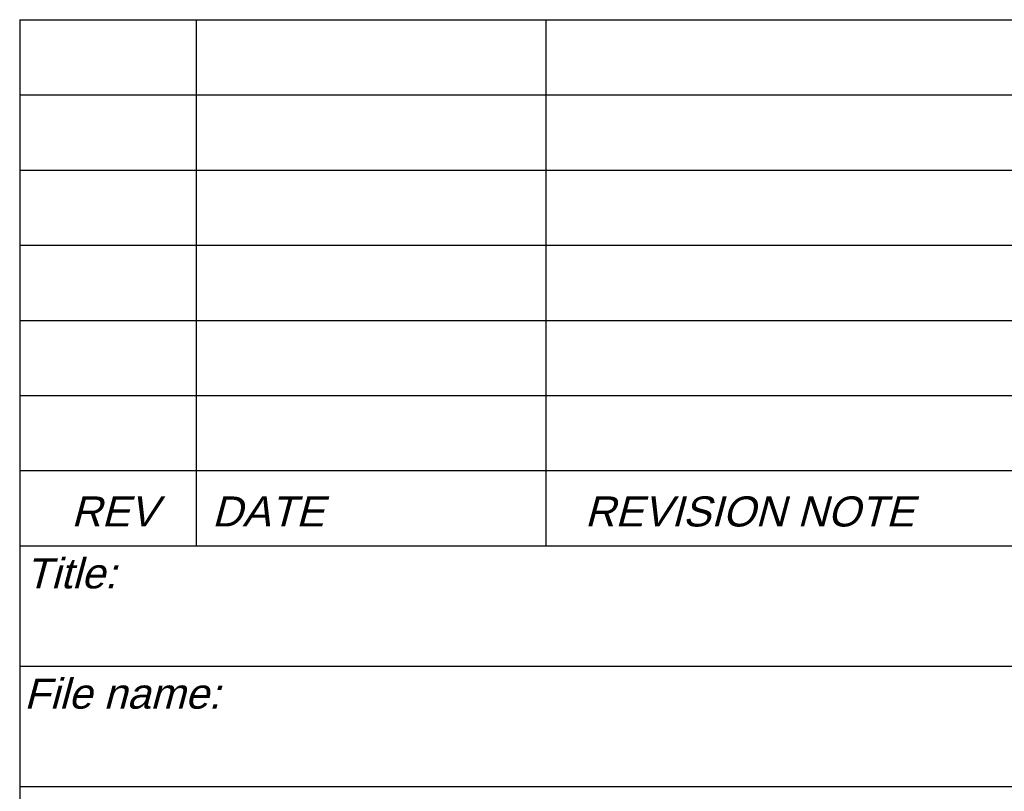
# Paper-space layout 'A4-H (Narrow)' of a CAD drawing. Header units: millimetres. Extents: x -4 to 293, y -4 to 206.
# Tile 14 of 16: x 83 to 148, y 50 to 101. Entities that reach past the tile are written whole.
import ezdxf

# ---------------------------------------------------------------- set-up
doc = ezdxf.new("R2010")
doc.units = ezdxf.units.MM
for name, color, linetype in [('Disegno1', 2, 'Continuous'), ('Tabella', 7, 'Continuous'), ('TabellaCampi', 2, 'Continuous'), ('TabellaIntestazioni', 1, 'Continuous')]:
    doc.layers.add(name, color=color, linetype=linetype)
doc.styles.get("Standard").update_dxf_attribs({"font": 'arial.ttf', "height": 4})

# ---------------------------------------------------------------- blocks, each defined once
blk = doc.blocks.new('A4-H (Narrow)')
at = {"layer": 'Tabella', "color": 7}
for p, q in [((87, 105), (277, 105)), ((98.744, 105), (98.744, 70)), ((122, 105), (122, 70)), ((87, 100), (277, 100)), ((87, 100), (277, 100)), ((87, 100), (277, 100)), ((87, 95), (277, 95)), ((87, 95), (277, 95)), ((87, 90), (277, 90)), ((87, 90), (277, 90)), ((87, 85), (277, 85)), ((87, 85), (277, 85)), ((87, 80), (277, 80)), ((87, 75), (277, 75)), ((87, 70), (277, 70)), ((87, 62), (277, 62)), ((87, 54), (277, 54))]:
    blk.add_line(p, q, dxfattribs=at)
at = {"layer": 'Tabella'}
blk.add_line((87, 105), (87, 10), dxfattribs=at)
at = {"layer": 'TabellaCampi', "oblique": 0.2618}
for tag, p in [('TITOLO', (87.284, 62.914)), ('PROJET', (197.284, 62.914)), ('FILE_NAME', (87.205, 54.914)), ('RELEASE', (197.284, 54.914)), ('CODICE', (237.284, 54.914)), ('MATERIALE', (87.284, 46.914)), ('TRATTAMENTO', (197.284, 46.914)), ('COLORE', (87.284, 38.914)), ('ENGINEER', (157.284, 38.914)), ('DESIGNER', (197.284, 38.914)), ('APPROVED_BY', (237.284, 38.914)), ('TOLLERANZE', (223.837, 32.125)), ('SHEET', (97.242, 30.914)), ('OF', (109.626, 30.914)), ('DATA', (122.284, 30.914)), ('SCALA', (157.284, 30.914))]:
    blk.add_attdef(tag, p, '', height=2.5, dxfattribs=at)
at = {"layer": 'TabellaIntestazioni', "oblique": 15}
for s, p in [('REV', (90.426, 71.286)), ('DATE', (99.788, 71.286)), ('REVISION NOTE', (124.593, 71.286)), ('Title:', (87.372, 67.168)), ('File name:', (87.293, 59.168))]:
    blk.add_text(s, height=2, dxfattribs=at).set_placement(p)

psp = doc.layouts.new('A4-H (Narrow)')

# ---------------------------------------------------------------- block references
at = {"layer": 'Disegno1'}
psp.add_blockref('A4-H (Narrow)', (-4, -4), dxfattribs=at)

doc.saveas('drawing.dxf')
